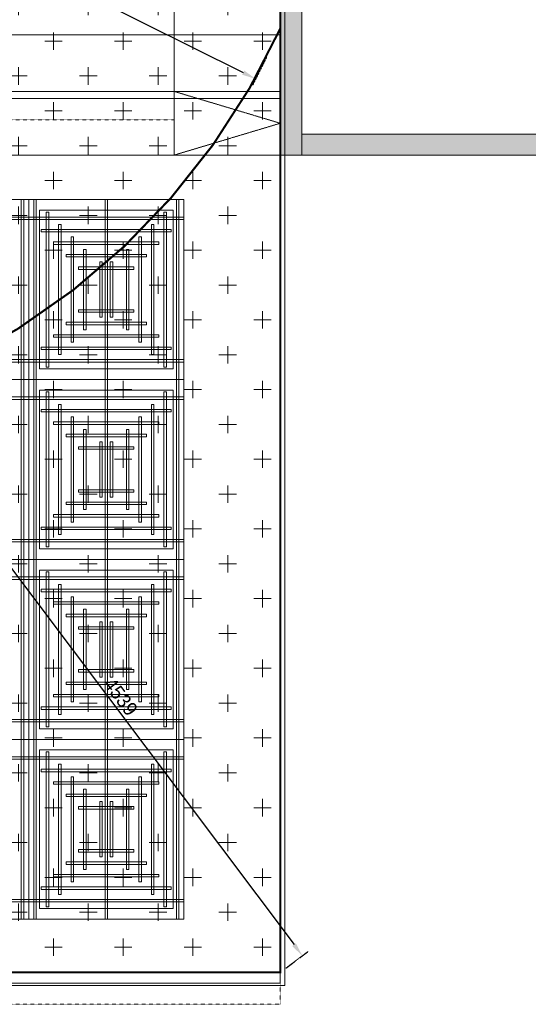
# Model space of a CAD drawing. Header units: millimetres. Extents: x 149250 to 222845, y -30669 to 18303.
# Tile 25 of 36: x 209917 to 213565, y 152 to 7217. Entities that reach past the tile are written whole.
import ezdxf

# ---------------------------------------------------------------- set-up
doc = ezdxf.new("R2010")
doc.units = ezdxf.units.MM
doc.header["$MEASUREMENT"] = 0
doc.header["$PDMODE"] = 3
doc.linetypes.add('( Hidden )', pattern=[0.375, 0.25, -0.125])
doc.linetypes.add('IRISH HOUSE_FF46_HYD AIRPORT_HVAC DUCTING LAYOUT 3$0$( Dashed )', pattern=[0.75, 0.5, -0.25])
doc.layers.get('0').update_dxf_attribs({"lineweight": 5})
doc.layers.get('Defpoints').update_dxf_attribs({"color": 2, "lineweight": 20})
for name, color, linetype, lineweight in [('A-ANNO-DIMS-30', 7, 'Continuous', 5), ('IRISH HOUSE_FF46_HYD AIRPORT_HVAC DUCTING LAYOUT 3$0$00 Structural', 2, 'Continuous', 25), ('IRISH HOUSE_FF46_HYD AIRPORT_HVAC DUCTING LAYOUT 3$0$02_Elevation 00', 8, 'Continuous', 9), ('IRISH HOUSE_FF46_HYD AIRPORT_HVAC DUCTING LAYOUT 3$0$08_Hatch', 140, 'Continuous', 9), ('IRISH HOUSE_FF46_HYD AIRPORT_HVAC DUCTING LAYOUT 3$0$Ceiling', 14, 'Continuous', 9), ('IRISH HOUSE_FF46_HYD AIRPORT_HVAC DUCTING LAYOUT 3$0$Furniture', 14, 'Continuous', 9), ('IRISH HOUSE_FF46_HYD AIRPORT_HVAC DUCTING LAYOUT 3$0$Grey', 8, 'Continuous', 9), ('IRISH HOUSE_FF46_HYD AIRPORT_HVAC DUCTING LAYOUT 3$0$WALL', 7, 'Continuous', 40)]:
    doc.layers.add(name, color=color, linetype=linetype, lineweight=lineweight)
doc.layers.add('IRISH HOUSE_FF46_HYD AIRPORT_HVAC DUCTING LAYOUT 3$0$Flooring', color=8, linetype='Continuous')
doc.layers.add('IRISH HOUSE_FF46_HYD AIRPORT_HVAC DUCTING LAYOUT 3$0$RCP LAYOUT', color=9, linetype='Continuous', true_color=0x808080)
doc.layers.add('M-MEP-ELPR-EQUIP', color=6, linetype='Continuous', lineweight=20, true_color=0xff00ff)
doc.styles.add('Oswald Light', font='txt')
doc.dimstyles.new('MDS-50', dxfattribs={"dimtxt": 100, "dimasz": 100, "dimexe": 50, "dimexo": 50, "dimgap": 25, "dimtad": 1, "dimdec": 0, "dimtxsty": 'Oswald Light', "dimcen": 0, "dimdle": 1.5875, "dimazin": 0, "dimtfac": 1, "dimtdec": 0, "dimtix": 1, "dimtmove": 0, "dimatfit": 0, "dimfxl": 1, "dimfrac": 2, "dimtolj": 1, "dimarcsym": 0})

# ---------------------------------------------------------------- blocks, each defined once
blk = doc.blocks.new('IRISH HOUSE_FF46_HYD AIRPORT_HVAC DUCTING LAYOUT 3$0$IRISH HOUSE-RCP LAYOUT')
at = {"lineweight": 0, "ltscale": 0.25, "true_color": 0x808080}
h = blk.add_hatch(color=8, dxfattribs=at)
h.dxf.hatch_style = 1
h.paths.add_polyline_path([(11440.1, -2926.3), (11592.5, -2926.3), (11592.5, -2776.3), (11592.5, -879.1), (11592, -879.1), (11592, -152.4), (11461.8, -152.2), (11440.1, -152.2)])
h = blk.add_hatch(color=8, dxfattribs=at)
h.dxf.hatch_style = 1
h.paths.add_polyline_path([(11592.5, -2776.3), (11592.5, -2926.3), (16388, -2926.3), (16388, -2776.3)])
at = {"color": 8, "lineweight": 0, "ltscale": 0.25, "true_color": 0x808080}
for p, q in [((5185.4, -3245.4), (10746.8, -3245.4)), ((9634.5, -3245.4), (8522.2, -3245.4)), ((9634.5, -4536.3), (9634.5, -3245.4)), ((9634.5, -4536.3), (9634.5, -3245.4)), ((9634.5, -3245.4), (10746.8, -3245.4)), ((10746.8, -3245.4), (10746.8, -8409.1)), ((10746.8, -3245.4), (10746.8, -4536.3)), ((9710.7, -4460.1), (9710.7, -3321.6)), ((9710.7, -3321.6), (10670.6, -3321.6)), ((10670.6, -3321.6), (10670.6, -4460.1)), ((10670.6, -4460.1), (9710.7, -4460.1)), ((8522.2, -4536.3), (9634.5, -4536.3)), ((8522.2, -4536.3), (9634.5, -4536.3)), ((9634.5, -4536.3), (9634.5, -5827.2)), ((10746.8, -4536.3), (9634.5, -4536.3)), ((10746.8, -4536.3), (9634.5, -4536.3)), ((9634.5, -4536.3), (9634.5, -5827.2)), ((10746.8, -5827.2), (10746.8, -4536.3)), ((10670.6, -4612.5), (9710.7, -4612.5)), ((9710.7, -4612.5), (9710.7, -5751)), ((10670.6, -5751), (10670.6, -4612.5)), ((9710.7, -5751), (10670.6, -5751)), ((9634.5, -5827.2), (8522.2, -5827.2)), ((9634.5, -5827.2), (8522.2, -5827.2)), ((9634.5, -7118.1), (9634.5, -5827.2)), ((9634.5, -7118.1), (9634.5, -5827.2)), ((9634.5, -5827.2), (10746.8, -5827.2)), ((9634.5, -5827.2), (10746.8, -5827.2)), ((10746.8, -5827.2), (10746.8, -7118.1)), ((9710.7, -7041.9), (9710.7, -5903.4)), ((9710.7, -5903.4), (10670.6, -5903.4)), ((10670.6, -5903.4), (10670.6, -7041.9)), ((10670.6, -7041.9), (9710.7, -7041.9)), ((8522.2, -7118.1), (9634.5, -7118.1)), ((8522.2, -7118.1), (9634.5, -7118.1)), ((9634.5, -7118.1), (9634.5, -8409.1)), ((10746.8, -7118.1), (9634.5, -7118.1)), ((9634.5, -7118.1), (9634.5, -8409.1)), ((10746.8, -7118.1), (9634.5, -7118.1)), ((10746.8, -8409.1), (10746.8, -7118.1)), ((10670.6, -7194.3), (9710.7, -7194.3)), ((9710.7, -7194.3), (9710.7, -8332.9)), ((10670.6, -8332.9), (10670.6, -7194.3)), ((9710.7, -8332.9), (10670.6, -8332.9)), ((10746.8, -8409.1), (1848.5, -8409.1)), ((9634.5, -8409.1), (8522.2, -8409.1)), ((9634.5, -8409.1), (10746.8, -8409.1))]:
    blk.add_line(p, q, dxfattribs=at)
at = {"layer": 'IRISH HOUSE_FF46_HYD AIRPORT_HVAC DUCTING LAYOUT 3$0$00 Structural', "color": 8, "lineweight": 0, "ltscale": 0.25, "true_color": 0x808080}
for p, q in [((11440.1, -152.2), (11440.1, -2926.3)), ((11592.5, -2926.3), (11592.5, -152.4)), ((11440.1, -2926.3), (16388, -2926.3))]:
    blk.add_line(p, q, dxfattribs=at)
at = {"layer": 'IRISH HOUSE_FF46_HYD AIRPORT_HVAC DUCTING LAYOUT 3$0$02_Elevation 00', "color": 8, "lineweight": 0, "ltscale": 0.25, "true_color": 0x808080}
for p, q in [((10677.1, -2519.9), (10677.1, -1753.8)), ((10677.1, -1753.8), (10677.1, -2519.9)), ((11440.1, -2519.9), (11440.1, -1753.8)), ((9254.7, -2519.9), (10677.1, -2519.9)), ((10677.1, -2519.9), (11440.1, -2519.9)), ((11438.4, -2926.3), (11438.4, -8866.9))]:
    blk.add_line(p, q, dxfattribs=at)
at = {"layer": 'IRISH HOUSE_FF46_HYD AIRPORT_HVAC DUCTING LAYOUT 3$0$08_Hatch', "color": 8, "lineweight": 0, "ltscale": 0.25, "true_color": 0x808080}
for p, q in [((8188.7, -8790.6), (11438.4, -8790.6)), ((11438.4, -8790.6), (11438.4, -8866.9)), ((11438.4, -8866.9), (8188.7, -8866.9))]:
    blk.add_line(p, q, dxfattribs=at)
at = {"layer": 'IRISH HOUSE_FF46_HYD AIRPORT_HVAC DUCTING LAYOUT 3$0$Ceiling', "color": 8, "lineweight": 0, "ltscale": 0.25, "true_color": 0x808080}
for p, q in [((9580.9, -4536.3), (9580.9, -3245.4)), ((9580.9, -3245.4), (9598.8, -3245.4)), ((9598.8, -3245.4), (9598.8, -4536.3)), ((9688.1, -3245.4), (9670.2, -3245.4)), ((9670.2, -3245.4), (9670.2, -4536.3)), ((9688.1, -4536.3), (9688.1, -3245.4)), ((10181.7, -4536.3), (10181.7, -3245.4)), ((10181.7, -3245.4), (10199.6, -3245.4)), ((10199.6, -3245.4), (10199.6, -4536.3)), ((10693.2, -4536.3), (10693.2, -3245.4)), ((10693.2, -3245.4), (10711, -3245.4)), ((10711, -3245.4), (10711, -4536.3)), ((8522.2, -3370.5), (9634.5, -3370.5)), ((9634.5, -3388.4), (8522.2, -3388.4)), ((9634.5, -3370.5), (9634.5, -3388.4)), ((10746.8, -3370.5), (9634.5, -3370.5)), ((9634.5, -3370.5), (9634.5, -3388.4)), ((9634.5, -3388.4), (10746.8, -3388.4)), ((9759.6, -4447), (9759.6, -3334.8)), ((9759.6, -3334.8), (9777.5, -3334.8)), ((9777.5, -3334.8), (9777.5, -4447)), ((10603.8, -4447), (10603.8, -3334.8)), ((10603.8, -3334.8), (10621.7, -3334.8)), ((10621.7, -3334.8), (10621.7, -4447)), ((10746.8, -3388.4), (10746.8, -3370.5)), ((9723.9, -3459.9), (9723.9, -3477.8)), ((10657.3, -3459.9), (9723.9, -3459.9)), ((9849, -4357.6), (9849, -3424.1)), ((9849, -3424.1), (9866.8, -3424.1)), ((9866.8, -3424.1), (9866.8, -4357.6)), ((10514.4, -4357.6), (10514.4, -3424.1)), ((10514.4, -3424.1), (10532.3, -3424.1)), ((10532.3, -3424.1), (10532.3, -4357.6)), ((10657.3, -3477.8), (10657.3, -3459.9)), ((9723.9, -3477.8), (10657.3, -3477.8)), ((9938.3, -4268.2), (9938.3, -3513.5)), ((9938.3, -3513.5), (9956.2, -3513.5)), ((9956.2, -3513.5), (9956.2, -4268.2)), ((10425.1, -4268.2), (10425.1, -3513.5)), ((10425.1, -3513.5), (10442.9, -3513.5)), ((10442.9, -3513.5), (10442.9, -4268.2)), ((9813.2, -3549.3), (9813.2, -3567.1)), ((10567.9, -3549.3), (9813.2, -3549.3)), ((9813.2, -3567.1), (10567.9, -3567.1)), ((10027.7, -4178.9), (10027.7, -3602.9)), ((10027.7, -3602.9), (10045.6, -3602.9)), ((10045.6, -3602.9), (10045.6, -4178.9)), ((10353.5, -3602.9), (10335.6, -3602.9)), ((10335.6, -3602.9), (10335.6, -4178.9)), ((10353.5, -4178.9), (10353.5, -3602.9)), ((10567.9, -3567.1), (10567.9, -3549.3)), ((9902.6, -3638.6), (9902.6, -3656.5)), ((10478.6, -3638.6), (9902.6, -3638.6)), ((9902.6, -3656.5), (10478.6, -3656.5)), ((10478.6, -3656.5), (10478.6, -3638.6)), ((9992, -3728), (9992, -3745.9)), ((10389.2, -3728), (9992, -3728)), ((10143.9, -4089.5), (10143.9, -3692.2)), ((10143.9, -3692.2), (10161.7, -3692.2)), ((10161.7, -3692.2), (10161.7, -4089.5)), ((10237.3, -3692.2), (10219.4, -3692.2)), ((10219.4, -3692.2), (10219.4, -4089.5)), ((10237.3, -4089.5), (10237.3, -3692.2)), ((10389.2, -3745.9), (10389.2, -3728)), ((9992, -3745.9), (10389.2, -3745.9)), ((9992, -4053.8), (9992, -4035.9)), ((9992, -4035.9), (10389.2, -4035.9)), ((10389.2, -4053.8), (9992, -4053.8)), ((10161.7, -4089.5), (10143.9, -4089.5)), ((10219.4, -4089.5), (10237.3, -4089.5)), ((10389.2, -4035.9), (10389.2, -4053.8)), ((9902.6, -4143.1), (9902.6, -4125.3)), ((9902.6, -4125.3), (10478.6, -4125.3)), ((10478.6, -4143.1), (9902.6, -4143.1)), ((10478.6, -4125.3), (10478.6, -4143.1)), ((9813.2, -4232.5), (9813.2, -4214.6)), ((9813.2, -4214.6), (10568, -4214.6)), ((10568, -4232.5), (9813.2, -4232.5)), ((10045.6, -4178.9), (10027.7, -4178.9)), ((10335.6, -4178.9), (10353.5, -4178.9)), ((10568, -4214.6), (10568, -4232.5)), ((9723.9, -4321.9), (9723.9, -4304)), ((9723.9, -4304), (10657.3, -4304)), ((9956.2, -4268.2), (9938.3, -4268.2)), ((10442.9, -4268.2), (10425.1, -4268.2)), ((10657.3, -4304), (10657.3, -4321.9)), ((10657.3, -4321.9), (9723.9, -4321.9)), ((9866.8, -4357.6), (9849, -4357.6)), ((10532.3, -4357.6), (10514.4, -4357.6)), ((9634.5, -4393.3), (8522.2, -4393.3)), ((8522.2, -4411.2), (9634.5, -4411.2)), ((9634.5, -4411.2), (9634.5, -4393.3)), ((9634.5, -4393.3), (10746.8, -4393.3)), ((9634.5, -4411.2), (9634.5, -4393.3)), ((10746.8, -4411.2), (9634.5, -4411.2)), ((9777.5, -4447), (9759.6, -4447)), ((10621.7, -4447), (10603.8, -4447)), ((10746.8, -4393.3), (10746.8, -4411.2)), ((9598.8, -4536.3), (9580.9, -4536.3)), ((9598.8, -4536.3), (9580.9, -4536.3)), ((9580.9, -4536.3), (9580.9, -5827.2)), ((9598.8, -5827.2), (9598.8, -4536.3)), ((9670.2, -4536.3), (9688.1, -4536.3)), ((9670.2, -4536.3), (9688.1, -4536.3)), ((9670.2, -5827.2), (9670.2, -4536.3)), ((9688.1, -4536.3), (9688.1, -5827.2)), ((10199.6, -4536.3), (10181.7, -4536.3)), ((10199.6, -4536.3), (10181.7, -4536.3)), ((10181.7, -4536.3), (10181.7, -5827.2)), ((10199.6, -5827.2), (10199.6, -4536.3)), ((10711, -4536.3), (10693.2, -4536.3)), ((10711, -4536.3), (10693.2, -4536.3)), ((10693.2, -4536.3), (10693.2, -5827.2)), ((10711, -5827.2), (10711, -4536.3)), ((8522.2, -4661.4), (9634.5, -4661.4)), ((9634.5, -4661.4), (9634.5, -4679.3)), ((10746.8, -4661.4), (9634.5, -4661.4)), ((9634.5, -4661.4), (9634.5, -4679.3)), ((9777.5, -4625.7), (9759.6, -4625.7)), ((9759.6, -4625.7), (9759.6, -5737.9)), ((9777.5, -5737.9), (9777.5, -4625.7)), ((10621.7, -4625.7), (10603.8, -4625.7)), ((10603.8, -4625.7), (10603.8, -5737.9)), ((10621.7, -5737.9), (10621.7, -4625.7)), ((10746.8, -4679.3), (10746.8, -4661.4)), ((9634.5, -4679.3), (8522.2, -4679.3)), ((9634.5, -4679.3), (10746.8, -4679.3)), ((9866.8, -4715.1), (9849, -4715.1)), ((9849, -4715.1), (9849, -5648.5)), ((9866.8, -5648.5), (9866.8, -4715.1)), ((10532.3, -4715.1), (10514.4, -4715.1)), ((10514.4, -4715.1), (10514.4, -5648.5)), ((10532.3, -5648.5), (10532.3, -4715.1)), ((9723.9, -4750.8), (9723.9, -4768.7)), ((10657.3, -4750.8), (9723.9, -4750.8)), ((9723.9, -4768.7), (10657.3, -4768.7)), ((10657.3, -4768.7), (10657.3, -4750.8)), ((9813.2, -4840.2), (9813.2, -4858)), ((10568, -4840.2), (9813.2, -4840.2)), ((9813.2, -4858), (10568, -4858)), ((9956.2, -4804.4), (9938.3, -4804.4)), ((9938.3, -4804.4), (9938.3, -5559.1)), ((9956.2, -5559.1), (9956.2, -4804.4)), ((10442.9, -4804.4), (10425.1, -4804.4)), ((10425.1, -4804.4), (10425.1, -5559.1)), ((10442.9, -5559.1), (10442.9, -4804.4)), ((10568, -4858), (10568, -4840.2)), ((9902.6, -4929.5), (9902.6, -4947.4)), ((10478.6, -4929.5), (9902.6, -4929.5)), ((10045.6, -4893.8), (10027.7, -4893.8)), ((10027.7, -4893.8), (10027.7, -5469.8)), ((10045.6, -5469.8), (10045.6, -4893.8)), ((10335.6, -4893.8), (10353.5, -4893.8)), ((10335.6, -5469.8), (10335.6, -4893.8)), ((10353.5, -4893.8), (10353.5, -5469.8)), ((10478.6, -4947.4), (10478.6, -4929.5)), ((9902.6, -4947.4), (10478.6, -4947.4)), ((10161.7, -4983.1), (10143.9, -4983.1)), ((10143.9, -4983.1), (10143.9, -5380.4)), ((10161.7, -5380.4), (10161.7, -4983.1)), ((10219.4, -4983.1), (10237.3, -4983.1)), ((10219.4, -5380.4), (10219.4, -4983.1)), ((10237.3, -4983.1), (10237.3, -5380.4)), ((9992, -5018.9), (9992, -5036.8)), ((10389.2, -5018.9), (9992, -5018.9)), ((9992, -5036.8), (10389.2, -5036.8)), ((10389.2, -5036.8), (10389.2, -5018.9)), ((9992, -5344.7), (9992, -5326.8)), ((9992, -5326.8), (10389.2, -5326.8)), ((10389.2, -5344.7), (9992, -5344.7)), ((10389.2, -5326.8), (10389.2, -5344.7)), ((9902.6, -5434), (9902.6, -5416.2)), ((9902.6, -5416.2), (10478.6, -5416.2)), ((10478.6, -5434), (9902.6, -5434)), ((10143.9, -5380.4), (10161.7, -5380.4)), ((10237.3, -5380.4), (10219.4, -5380.4)), ((10478.6, -5416.2), (10478.6, -5434)), ((9813.2, -5523.4), (9813.2, -5505.5)), ((9813.2, -5505.5), (10567.9, -5505.5)), ((10027.7, -5469.8), (10045.6, -5469.8)), ((10353.5, -5469.8), (10335.6, -5469.8)), ((10567.9, -5505.5), (10567.9, -5523.4)), ((10567.9, -5523.4), (9813.2, -5523.4)), ((9938.3, -5559.1), (9956.2, -5559.1)), ((10425.1, -5559.1), (10442.9, -5559.1)), ((9723.9, -5612.8), (9723.9, -5594.9)), ((9723.9, -5594.9), (10657.3, -5594.9)), ((10657.3, -5612.8), (9723.9, -5612.8)), ((9849, -5648.5), (9866.8, -5648.5)), ((10514.4, -5648.5), (10532.3, -5648.5)), ((10657.3, -5594.9), (10657.3, -5612.8)), ((9634.5, -5684.3), (8522.2, -5684.3)), ((8522.2, -5702.1), (9634.5, -5702.1)), ((9634.5, -5702.1), (9634.5, -5684.3)), ((9634.5, -5684.3), (10746.8, -5684.3)), ((9634.5, -5702.1), (9634.5, -5684.3)), ((10746.8, -5702.1), (9634.5, -5702.1)), ((10746.8, -5684.3), (10746.8, -5702.1)), ((9759.6, -5737.9), (9777.5, -5737.9)), ((10603.8, -5737.9), (10621.7, -5737.9)), ((9580.9, -7118.1), (9580.9, -5827.2)), ((9580.9, -5827.2), (9598.8, -5827.2)), ((9580.9, -5827.2), (9598.8, -5827.2)), ((9598.8, -5827.2), (9598.8, -7118.1)), ((9688.1, -5827.2), (9670.2, -5827.2)), ((9670.2, -5827.2), (9670.2, -7118.1)), ((9688.1, -5827.2), (9670.2, -5827.2)), ((9688.1, -7118.1), (9688.1, -5827.2)), ((10181.7, -7118.1), (10181.7, -5827.2)), ((10181.7, -5827.2), (10199.6, -5827.2)), ((10181.7, -5827.2), (10199.6, -5827.2)), ((10199.6, -5827.2), (10199.6, -7118.1)), ((10693.2, -7118.1), (10693.2, -5827.2)), ((10693.2, -5827.2), (10711, -5827.2)), ((10693.2, -5827.2), (10711, -5827.2)), ((10711, -5827.2), (10711, -7118.1)), ((9759.6, -7028.8), (9759.6, -5916.6)), ((9759.6, -5916.6), (9777.5, -5916.6)), ((9777.5, -5916.6), (9777.5, -7028.8)), ((10603.8, -7028.8), (10603.8, -5916.6)), ((10603.8, -5916.6), (10621.7, -5916.6)), ((10621.7, -5916.6), (10621.7, -7028.8)), ((8522.2, -5952.3), (9634.5, -5952.3)), ((9634.5, -5970.2), (8522.2, -5970.2)), ((9634.5, -5952.3), (9634.5, -5970.2)), ((10746.8, -5952.3), (9634.5, -5952.3)), ((9634.5, -5952.3), (9634.5, -5970.2)), ((9634.5, -5970.2), (10746.8, -5970.2)), ((10746.8, -5970.2), (10746.8, -5952.3)), ((9723.9, -6041.7), (9723.9, -6059.6)), ((10657.3, -6041.7), (9723.9, -6041.7)), ((9723.9, -6059.6), (10657.3, -6059.6)), ((9849, -6939.4), (9849, -6006)), ((9849, -6006), (9866.8, -6006)), ((9866.8, -6006), (9866.8, -6939.4)), ((10514.4, -6939.4), (10514.4, -6006)), ((10514.4, -6006), (10532.3, -6006)), ((10532.3, -6006), (10532.3, -6939.4)), ((10657.3, -6059.6), (10657.3, -6041.7)), ((9813.2, -6131.1), (9813.2, -6148.9)), ((10567.9, -6131.1), (9813.2, -6131.1)), ((9938.3, -6850.1), (9938.3, -6095.3)), ((9938.3, -6095.3), (9956.2, -6095.3)), ((9956.2, -6095.3), (9956.2, -6850.1)), ((10425.1, -6850.1), (10425.1, -6095.3)), ((10425.1, -6095.3), (10442.9, -6095.3)), ((10442.9, -6095.3), (10442.9, -6850.1)), ((10567.9, -6148.9), (10567.9, -6131.1)), ((9813.2, -6148.9), (10567.9, -6148.9)), ((10027.7, -6760.7), (10027.7, -6184.7)), ((10027.7, -6184.7), (10045.6, -6184.7)), ((10045.6, -6184.7), (10045.6, -6760.7)), ((10353.5, -6184.7), (10335.6, -6184.7)), ((10335.6, -6184.7), (10335.6, -6760.7)), ((10353.5, -6760.7), (10353.5, -6184.7)), ((9902.6, -6220.4), (9902.6, -6238.3)), ((10478.6, -6220.4), (9902.6, -6220.4)), ((9902.6, -6238.3), (10478.6, -6238.3)), ((10143.9, -6671.3), (10143.9, -6274.1)), ((10143.9, -6274.1), (10161.7, -6274.1)), ((10161.7, -6274.1), (10161.7, -6671.3)), ((10237.3, -6274.1), (10219.4, -6274.1)), ((10219.4, -6274.1), (10219.4, -6671.3)), ((10237.3, -6671.3), (10237.3, -6274.1)), ((10478.6, -6238.3), (10478.6, -6220.4)), ((9992, -6309.8), (9992, -6327.7)), ((10389.2, -6309.8), (9992, -6309.8)), ((9992, -6327.7), (10389.2, -6327.7)), ((10389.2, -6327.7), (10389.2, -6309.8)), ((9992, -6635.6), (9992, -6617.7)), ((9992, -6617.7), (10389.2, -6617.7)), ((10389.2, -6635.6), (9992, -6635.6)), ((10389.2, -6617.7), (10389.2, -6635.6)), ((9902.6, -6725), (9902.6, -6707.1)), ((9902.6, -6707.1), (10478.6, -6707.1)), ((10161.7, -6671.3), (10143.9, -6671.3)), ((10219.4, -6671.3), (10237.3, -6671.3)), ((10478.6, -6707.1), (10478.6, -6725)), ((10478.6, -6725), (9902.6, -6725)), ((10045.6, -6760.7), (10027.7, -6760.7)), ((10335.6, -6760.7), (10353.5, -6760.7)), ((9813.2, -6814.3), (9813.2, -6796.4)), ((9813.2, -6796.4), (10568, -6796.4)), ((10568, -6814.3), (9813.2, -6814.3)), ((9956.2, -6850.1), (9938.3, -6850.1)), ((10442.9, -6850.1), (10425.1, -6850.1)), ((10568, -6796.4), (10568, -6814.3)), ((9723.9, -6903.7), (9723.9, -6885.8)), ((9723.9, -6885.8), (10657.3, -6885.8)), ((10657.3, -6903.7), (9723.9, -6903.7)), ((10657.3, -6885.8), (10657.3, -6903.7)), ((9634.5, -6975.2), (8522.2, -6975.2)), ((8522.2, -6993), (9634.5, -6993)), ((9634.5, -6993), (9634.5, -6975.2)), ((9634.5, -6975.2), (10746.8, -6975.2)), ((9634.5, -6993), (9634.5, -6975.2)), ((10746.8, -6993), (9634.5, -6993)), ((9866.8, -6939.4), (9849, -6939.4)), ((10532.3, -6939.4), (10514.4, -6939.4)), ((10746.8, -6975.2), (10746.8, -6993)), ((9777.5, -7028.8), (9759.6, -7028.8)), ((10621.7, -7028.8), (10603.8, -7028.8)), ((9598.8, -7118.1), (9580.9, -7118.1)), ((9580.9, -7118.1), (9580.9, -8409.1)), ((9598.8, -7118.1), (9580.9, -7118.1)), ((9598.8, -8409.1), (9598.8, -7118.1)), ((9670.2, -7118.1), (9688.1, -7118.1)), ((9670.2, -8409.1), (9670.2, -7118.1)), ((9670.2, -7118.1), (9688.1, -7118.1)), ((9688.1, -7118.1), (9688.1, -8409.1)), ((10199.6, -7118.1), (10181.7, -7118.1)), ((10181.7, -7118.1), (10181.7, -8409.1)), ((10199.6, -7118.1), (10181.7, -7118.1)), ((10199.6, -8409.1), (10199.6, -7118.1)), ((10711, -7118.1), (10693.2, -7118.1)), ((10693.2, -7118.1), (10693.2, -8409.1)), ((10711, -7118.1), (10693.2, -7118.1)), ((10711, -8409.1), (10711, -7118.1)), ((8522.2, -7243.3), (9634.5, -7243.3)), ((9634.5, -7261.1), (8522.2, -7261.1)), ((9634.5, -7243.3), (9634.5, -7261.1)), ((10746.8, -7243.3), (9634.5, -7243.3)), ((9634.5, -7243.3), (9634.5, -7261.1)), ((9634.5, -7261.1), (10746.8, -7261.1)), ((9777.5, -7207.5), (9759.6, -7207.5)), ((9759.6, -7207.5), (9759.6, -8319.7)), ((9777.5, -8319.7), (9777.5, -7207.5)), ((10621.7, -7207.5), (10603.8, -7207.5)), ((10603.8, -7207.5), (10603.8, -8319.7)), ((10621.7, -8319.7), (10621.7, -7207.5)), ((10746.8, -7261.1), (10746.8, -7243.3)), ((9723.9, -7332.6), (9723.9, -7350.5)), ((10657.3, -7332.6), (9723.9, -7332.6)), ((9866.8, -7296.9), (9849, -7296.9)), ((9849, -7296.9), (9849, -8230.3)), ((9866.8, -8230.3), (9866.8, -7296.9)), ((10532.3, -7296.9), (10514.4, -7296.9)), ((10514.4, -7296.9), (10514.4, -8230.3)), ((10532.3, -8230.3), (10532.3, -7296.9)), ((10657.3, -7350.5), (10657.3, -7332.6)), ((9723.9, -7350.5), (10657.3, -7350.5)), ((9956.2, -7386.2), (9938.3, -7386.2)), ((9938.3, -7386.2), (9938.3, -8141)), ((9956.2, -8141), (9956.2, -7386.2)), ((10442.9, -7386.2), (10425.1, -7386.2)), ((10425.1, -7386.2), (10425.1, -8141)), ((10442.9, -8141), (10442.9, -7386.2)), ((9813.2, -7422), (9813.2, -7439.9)), ((10568, -7422), (9813.2, -7422)), ((9813.2, -7439.9), (10568, -7439.9)), ((10045.6, -7475.6), (10027.7, -7475.6)), ((10027.7, -7475.6), (10027.7, -8051.6)), ((10045.6, -8051.6), (10045.6, -7475.6)), ((10335.6, -7475.6), (10353.5, -7475.6)), ((10335.6, -8051.6), (10335.6, -7475.6)), ((10353.5, -7475.6), (10353.5, -8051.6)), ((10568, -7439.9), (10568, -7422)), ((9902.6, -7511.3), (9902.6, -7529.2)), ((10478.6, -7511.3), (9902.6, -7511.3)), ((9902.6, -7529.2), (10478.6, -7529.2)), ((10478.6, -7529.2), (10478.6, -7511.3)), ((9992, -7600.7), (9992, -7618.6)), ((10389.2, -7600.7), (9992, -7600.7)), ((9992, -7618.6), (10389.2, -7618.6)), ((10161.7, -7565), (10143.9, -7565)), ((10143.9, -7565), (10143.9, -7962.2)), ((10161.7, -7962.2), (10161.7, -7565)), ((10219.4, -7565), (10237.3, -7565)), ((10219.4, -7962.2), (10219.4, -7565)), ((10237.3, -7565), (10237.3, -7962.2)), ((10389.2, -7618.6), (10389.2, -7600.7)), ((9992, -7926.5), (9992, -7908.6)), ((9992, -7908.6), (10389.2, -7908.6)), ((10389.2, -7908.6), (10389.2, -7926.5)), ((10389.2, -7926.5), (9992, -7926.5)), ((10143.9, -7962.2), (10161.7, -7962.2)), ((10237.3, -7962.2), (10219.4, -7962.2)), ((9902.6, -8015.9), (9902.6, -7998)), ((9902.6, -7998), (10478.6, -7998)), ((10478.6, -8015.9), (9902.6, -8015.9)), ((10027.7, -8051.6), (10045.6, -8051.6)), ((10353.5, -8051.6), (10335.6, -8051.6)), ((10478.6, -7998), (10478.6, -8015.9)), ((9813.2, -8105.2), (9813.2, -8087.4)), ((9813.2, -8087.4), (10567.9, -8087.4)), ((10567.9, -8105.2), (9813.2, -8105.2)), ((10567.9, -8087.4), (10567.9, -8105.2)), ((9723.9, -8194.6), (9723.9, -8176.7)), ((9723.9, -8176.7), (10657.3, -8176.7)), ((10657.3, -8194.6), (9723.9, -8194.6)), ((9938.3, -8141), (9956.2, -8141)), ((10425.1, -8141), (10442.9, -8141)), ((10657.3, -8176.7), (10657.3, -8194.6)), ((9849, -8230.3), (9866.8, -8230.3)), ((10514.4, -8230.3), (10532.3, -8230.3)), ((9634.5, -8266.1), (8522.2, -8266.1)), ((8522.2, -8283.9), (9634.5, -8283.9)), ((9634.5, -8283.9), (9634.5, -8266.1)), ((9634.5, -8266.1), (10746.8, -8266.1)), ((9634.5, -8283.9), (9634.5, -8266.1)), ((10746.8, -8283.9), (9634.5, -8283.9)), ((9759.6, -8319.7), (9777.5, -8319.7)), ((10603.8, -8319.7), (10621.7, -8319.7)), ((10746.8, -8266.1), (10746.8, -8283.9)), ((9580.9, -8409.1), (9598.8, -8409.1)), ((9688.1, -8409.1), (9670.2, -8409.1)), ((10181.7, -8409.1), (10199.6, -8409.1)), ((10693.2, -8409.1), (10711, -8409.1))]:
    blk.add_line(p, q, dxfattribs=at)
at = {"layer": 'IRISH HOUSE_FF46_HYD AIRPORT_HVAC DUCTING LAYOUT 3$0$Flooring', "color": 8, "lineweight": 0, "ltscale": 0.25, "true_color": 0x808080}
for p, q in [((11472.3, -8885), (11471.9, -124)), ((11474.1, -2944.4), (11471.9, -2944.4)), ((1134.7, -8885), (11472.3, -8885))]:
    blk.add_line(p, q, dxfattribs=at)
at = {"layer": 'IRISH HOUSE_FF46_HYD AIRPORT_HVAC DUCTING LAYOUT 3$0$Furniture', "color": 8, "lineweight": 0, "ltscale": 0.25, "true_color": 0x808080}
blk.add_line((1106, -8866.9), (11438.4, -8866.9), dxfattribs=at)
at = {"layer": 'IRISH HOUSE_FF46_HYD AIRPORT_HVAC DUCTING LAYOUT 3$0$Grey', "color": 8, "lineweight": 0, "ltscale": 0.25, "true_color": 0x808080}
for p, q in [((11439.6, -2062.7), (6063.1, -2062.7)), ((11439.6, -2469.1), (11439.6, -2062.7)), ((10677.1, -2469.1), (6063.1, -2469.1)), ((6063.1, -2469.1), (11439.6, -2469.1)), ((10677.1, -2926.3), (10677.1, -2469.1)), ((11439.1, -2469.1), (10677.1, -2469.1)), ((10677.1, -2469.1), (10677.1, -2926.3)), ((11439.1, -2926.3), (11439.1, -2469.1)), ((6063.1, -2926.3), (10677.1, -2926.3)), ((10677.1, -2926.3), (11439.1, -2926.3))]:
    blk.add_line(p, q, dxfattribs=at)
at = {"layer": 'IRISH HOUSE_FF46_HYD AIRPORT_HVAC DUCTING LAYOUT 3$0$Grey', "color": 8, "linetype": 'IRISH HOUSE_FF46_HYD AIRPORT_HVAC DUCTING LAYOUT 3$0$( Dashed )', "lineweight": 0, "ltscale": 0.2, "true_color": 0x808080}
for p, q in [((10677.1, -2469.1), (11439.1, -2697.7)), ((6037.7, -2519.9), (10677.1, -2519.9)), ((10677.1, -2519.9), (10677.1, -2672.3)), ((10677.1, -2672.3), (6037.7, -2672.3)), ((11439.1, -2697.7), (10677.1, -2926.3)), ((11438.4, -9019.3), (11438.4, -8866.9)), ((1258.4, -9019.3), (11438.4, -9019.3))]:
    blk.add_line(p, q, dxfattribs=at)
at = {"layer": 'IRISH HOUSE_FF46_HYD AIRPORT_HVAC DUCTING LAYOUT 3$0$WALL', "color": 8, "lineweight": 0, "true_color": 0x808080}
for p, q in [((16388, -2776.3), (11592.5, -2776.3)), ((11592.5, -2776.3), (11592.5, -2926.3)), ((11592.5, -2926.3), (16388, -2926.3))]:
    blk.add_line(p, q, dxfattribs=at)
blk = doc.blocks.new('IRISH HOUSE_FF46_HYD AIRPORT_HVAC DUCTING LAYOUT 3')
at = {"layer": 'IRISH HOUSE_FF46_HYD AIRPORT_HVAC DUCTING LAYOUT 3$0$RCP LAYOUT', "lineweight": 0}
blk.add_blockref('IRISH HOUSE_FF46_HYD AIRPORT_HVAC DUCTING LAYOUT 3$0$IRISH HOUSE-RCP LAYOUT', (0, 0), dxfattribs=at)
blk = doc.blocks.new('*D23')
at = {"layer": 'A-ANNO-DIMS-30', "color": 0, "linetype": '( Hidden )', "lineweight": -2, "transparency": 16777216}
for p, q in [((207214.8, 9184.3), (207113.3, 8981)), ((211688.4, 6951.1), (211586.9, 6747.8))]:
    blk.add_line(p, q, dxfattribs=at)
at = {"layer": 'A-ANNO-DIMS-30', "color": 0, "lineweight": -2, "transparency": 16777216}
blk.add_line((207225.1, 8981.1), (211519.7, 6837.2), dxfattribs=at)
at = {"layer": 'A-ANNO-DIMS-30', "color": 0, "transparency": 16777216}
for points in [[(207232.6, 8996), (207217.7, 8966.2), (207135.7, 9025.7)], [(211527.2, 6852.1), (211512.3, 6822.2), (211609.2, 6792.5)]]:
    blk.add_solid(points, dxfattribs=at)
at = {"layer": 'Defpoints', "color": 0, "transparency": 16777216}
for p in [(207237.1, 9229), (211710.7, 6995.8), (211609.2, 6792.5)]:
    blk.add_point(p, dxfattribs=at)
at = {"layer": 'A-ANNO-DIMS-30', "color": 0, "transparency": 16777216, "insert": (209405.9, 7976.2), "char_height": 100, "attachment_point": 5, "rotation": 333.47111, "style": 'Oswald Light'}
blk.add_mtext('\\A1;5000', dxfattribs=at)
blk = doc.blocks.new('*D27')
at = {"layer": 'A-ANNO-DIMS-30', "color": 0, "linetype": '( Hidden )', "lineweight": -2, "transparency": 16777216}
for p, q in [((209098.7, 4040.1), (209257.6, 4159.5)), ((211825.4, 411.1), (211984.3, 530.5))]:
    blk.add_line(p, q, dxfattribs=at)
at = {"layer": 'A-ANNO-DIMS-30', "color": 0, "lineweight": -2, "transparency": 16777216}
blk.add_line((209277.7, 4049.5), (211884.2, 580.4), dxfattribs=at)
at = {"layer": 'A-ANNO-DIMS-30', "color": 0, "transparency": 16777216}
for points in [[(209291, 4059.5), (209264.4, 4039.5), (209217.6, 4129.4)], [(211897.6, 590.4), (211870.9, 570.4), (211944.3, 500.4)]]:
    blk.add_solid(points, dxfattribs=at)
at = {"layer": 'Defpoints', "color": 0, "transparency": 16777216}
for p in [(209058.8, 4010.1), (211944.3, 500.4), (211785.4, 381.1)]:
    blk.add_point(p, dxfattribs=at)
at = {"layer": 'A-ANNO-DIMS-30', "color": 0, "transparency": 16777216, "insert": (210640.9, 2360), "char_height": 100, "attachment_point": 5, "rotation": 306.91959, "style": 'Oswald Light'}
blk.add_mtext('\\A1;4539', dxfattribs=at)

msp = doc.modelspace()

# ---------------------------------------------------------------- hatches: boundary and pattern name
at = {"lineweight": 0, "true_color": 0x0000ff}
h = msp.add_hatch(dxfattribs=at)
h.set_pattern_fill('CROSS', color=5, scale=1000)
h.set_pattern_definition([(0, (215845.97, -9187), (250, 250), [125, -375]), (90, (215908.47, -9249.5), (-250, 250), [125, -375])])
h.paths.add_polyline_path([(211786.8, 7155.2), (211787.1, 9019.5), (211775.6, 9019.5, -0.925054), (209949.7, 9161.9), (208543.7, 9171.7), (208543.7, 12178.1), (211274.8, 12178.1, 3.690222)])
h.paths.add_polyline_path([(207087.1, 9229, -1), (207387.1, 9229, -1)], flags=16)
h.paths.add_polyline_path([(207149.6, 9116.5), (207324.6, 9116.5), (207324.6, 9341.5), (207149.6, 9341.5)], flags=8)
h = msp.add_hatch(dxfattribs=at)
h.set_pattern_fill('CROSS', color=5, scale=1000)
h.set_pattern_definition([(0, (215845.97, 40813), (250, 250), [125, -375]), (90, (215908.47, 40750.5), (-250, 250), [125, -375])])
h.paths.add_polyline_path([(205619.3, 381), (209696.9, 381.1), (209696.9, 533.5), (209849.3, 533.5), (209849.3, 381.1), (211785.4, 381.1), (211787.1, 9019.5), (211775.6, 9019.5, -0.810444), (209981, 8924.3, 0.747854)])
h.paths.add_polyline_path([(208908.8, 4010.1, -1), (209208.8, 4010.1, -1)], flags=16)
h.paths.add_polyline_path([(208971.3, 3897.6), (209146.3, 3897.6), (209146.3, 4122.6), (208971.3, 4122.6)], flags=8)

# ---------------------------------------------------------------- linework, layer by layer
at = {"color": 5, "true_color": 0x0000ff, "const_width": 15}
msp.add_lwpolyline([(211274.8, 12178.1), (208543.7, 12178.1), (208543.7, 9171.7), (209949.7, 9161.9, 0.925054), (211775.6, 9019.5), (211787.1, 9019.5), (211786.8, 7155.2, -3.690224), (211274.8, 12178.1)], format="xyb", dxfattribs=at)
at = {"color": 2}
msp.add_lwpolyline([(211274.8, 12178.1), (208543.7, 12178.1), (208543.7, 9171.7), (209949.7, 9161.9, 0.925054), (211775.6, 9019.5), (211787.1, 9019.5), (211786.8, 7155.2)], format="xyb", dxfattribs=at)
at = {"color": 5, "true_color": 0x0000ff, "const_width": 15}
msp.add_lwpolyline([(209981, 8924.3, 0.810444), (211775.6, 9019.5), (211787.1, 9019.5), (211785.4, 381.1), (209849.3, 381.1), (209849.3, 533.5), (209696.9, 533.5), (209696.9, 381.1), (205619.3, 381, -0.747854)], format="xyb", close=True, dxfattribs=at)

# ---------------------------------------------------------------- block references
at = {"layer": 'M-MEP-ELPR-EQUIP'}
msp.add_blockref('IRISH HOUSE_FF46_HYD AIRPORT_HVAC DUCTING LAYOUT 3', (200347, 9171.7), dxfattribs=at)

# ---------------------------------------------------------------- dimensions: what is measured, and where the dimension line sits
at = {"layer": 'A-ANNO-DIMS-30'}
for p1, p2, distance, picture, middle in [((207237.1, 9229), (211710.7, 6995.8), -227.2, '*D23', (209405.9, 7976.2)), ((209058.8, 4010.1), (211785.4, 381.1), 198.7, '*D27', (210640.9, 2360))]:
    dim = msp.add_aligned_dim(p1=p1, p2=p2, distance=distance, dimstyle='MDS-50', override={"dimpost": '<>', "dimfxl": 25.4, "dimarcsym": 2}, dxfattribs=at)
    dim.commit()
    dim.dimension.update_dxf_attribs({"geometry": picture, "text_midpoint": middle})

doc.saveas('drawing.dxf')
